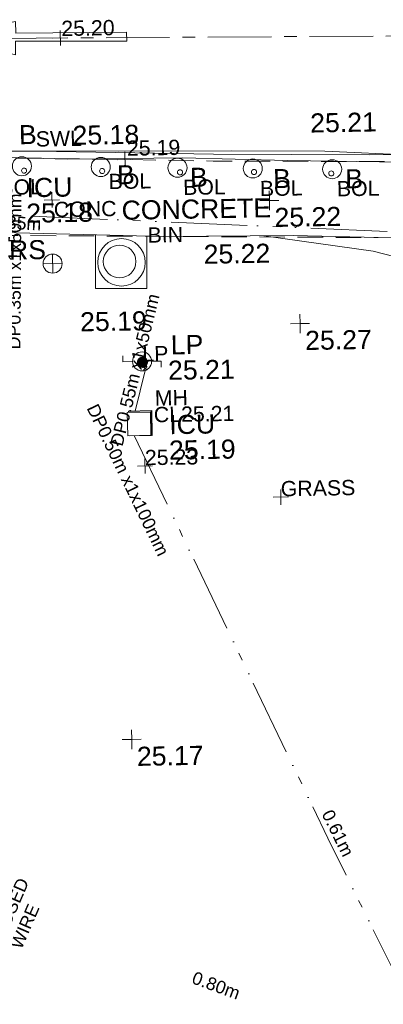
# Model space of a CAD drawing. Header units: millimetres. Extents: x -287732 to 520720, y -88450 to 287754.
# Tile 30 of 256: x -231164 to -224014, y 62655 to 82017. Entities that reach past the tile are written whole.
import ezdxf

# ---------------------------------------------------------------- set-up
doc = ezdxf.new("R2010")
doc.units = ezdxf.units.MM
for name, pattern in [('IMPORT-CENTER _6_', [2000, 1250, -250, 250, -250]), ('IMPORT-DASHED _2_', [750, 500, -250]), ('IMPORT-UG_EIR_QLB2 _2_', [2750, 1500, -300, 0, -300, 150, -300, 0, -200]), ('IMPORT-UG_ELEC_LV_QLB2 _2_', [2700, 1500, -300, 0, -250, 150, -300, 0, -200]), ('IMPORT-UG_ELEC_STREET LIGHTING_QLB2 _2_', [2700, 1500, -300, 0, -250, 150, -300, 0, -200])]:
    doc.linetypes.add(name, pattern=pattern)
for name, color, linetype, lineweight, true_color in [('00_TOPO_FOOTPATH', 7, 'Continuous', 9, 0xa50000), ('00_TOPO_FORM_LINES', 7, 'Continuous', 9, 0x666666), ('00_TOPO_FURN_BOLLARD', 7, 'Continuous', 9, 0x666666), ('00_TOPO_FURN_LAMP_POST', 7, 'Continuous', 9, 0x666666), ('00_TOPO_FURN_SIGN', 7, 'Continuous', 9, 0x666666), ('00_TOPO_LEVEL_SPOT', 7, 'Continuous', 9, 0x666666), ('00_TOPO_ROAD_MARKING_ARROWS', 7, 'Continuous', 9, 0x999999), ('00_TOPO_ROAD_MARKING_WHITE_CONTINUOUS', 7, 'Continuous', 9, 0x999999), ('00_TOPO_SERV_IC', 5, 'Continuous', 9, 0x0000ff), ('00_UAV_FORM_LINES', 7, 'Continuous', 9, 0x666666), ('12333-PUM-2D-U-0001-C01 - Rev2_REVIT IMPORT_dwg', 7, 'Continuous', 9, 0x767676), ('BIN', 7, 'Continuous', 9, 0x00a5a5), ('BIN_TXT', 7, 'Continuous', 9, 0x00a5a5), ('BOLLARD', 7, 'Continuous', 9, 0x00a5a5), ('BOLLARD_TXT', 7, 'Continuous', 9, 0x00a5a5), ('LAMPPOST', 6, 'Continuous', 9, 0xff00ff), ('LAMPPOST_TXT', 6, 'Continuous', 9, 0xff00ff), ('MANHOLES', 7, 'Continuous', 9, 0xa50000), ('MANHOLES_LVL', 7, 'Continuous', 9, 0xa50000), ('MANHOLES_TXT', 7, 'Continuous', 9, 0xa50000), ('MARKINGS_WHITE_LINE', 7, 'Continuous', 9, 0xc0c0c0), ('MARKINGS_WHITE_LINE_TXT', 7, 'Continuous', 9, 0xc0c0c0), ('PUM-EIRCOMM-NOTES', 6, 'Continuous', 9, 0xff00ff), ('PUM-EIRCOMM-QLB2', 6, 'IMPORT-UG_EIR_QLB2 _2_', 9, 0xff00ff), ('PUM-ELECTRIC-LV-QLB2', 1, 'IMPORT-UG_ELEC_LV_QLB2 _2_', 9, 0xff0000), ('PUM-ELECTRIC-MH', 1, 'Continuous', 9, 0xff0000), ('PUM-ELECTRIC-SL-QLB2', 7, 'IMPORT-UG_ELEC_STREET LIGHTING_QLB2 _2_', 9, 0xff7f7f), ('ROAD_CROWNLINE', 7, 'IMPORT-CENTER _6_', 9, 0xa500a5), ('ROAD_CROWNLINE_LVL', 7, 'Continuous', 9, 0xa500a5), ('SPOT_HEIGHTS_LVL', 7, 'Continuous', 9, 0x00a500)]:
    doc.layers.add(name, color=color, linetype=linetype, lineweight=lineweight, true_color=true_color)
for name, color, linetype, lineweight in [('00_TOPO_ROAD_EDGE', 7, 'Continuous', 9), ('00_TOPO_SURFACE', 7, 'Continuous', 9), ('00_TOPO_SURVEY_TEXT', 7, 'Continuous', 9), ('CHANGE_OF_SURFACE', 7, 'IMPORT-DASHED _2_', 9), ('CHANGE_OF_SURFACE_LVL', 7, 'Continuous', 9), ('GEN-TEXT', 7, 'Continuous', 9), ('Text', 7, 'Continuous', 9), ('TEXT_TXT', 7, 'Continuous', 9)]:
    doc.layers.add(name, color=color, linetype=linetype, lineweight=lineweight)
doc.styles.add('Arial_1', font='arial.ttf', dxfattribs={"height": 250})
doc.styles.add('Arial_3', font='arial.ttf', dxfattribs={"height": 300})
doc.styles.add('Swis721 Lt BT_2', font='swissl.ttf', dxfattribs={"height": 375})

# ---------------------------------------------------------------- blocks, each defined once
blk = doc.blocks.new('12333-PUM-2D-U-0001-C01 - Rev2_REVIT IMPORT_dwg_MSL_Bollard_2-2077182-Site Location Plan Proposed')
at = {"layer": '00_TOPO_FURN_BOLLARD', "color": 254, "true_color": 0xcccccc}
blk.add_circle((0, 0), 62.5, dxfattribs=at)
blk = doc.blocks.new('12333-PUM-2D-U-0001-C01 - Rev2_REVIT IMPORT_dwg_MSL_RoadSign_SYM-2077193-Site Location Plan Proposed')
at = {"layer": '00_TOPO_FURN_SIGN', "color": 254, "true_color": 0xcccccc}
for p, q in [((-500, 0), (500, 0)), ((0, -500), (0, 500))]:
    blk.add_line(p, q, dxfattribs=at)
blk.add_circle((0, 0), 500, dxfattribs=at)
blk = doc.blocks.new('12333-PUM-2D-U-0001-C01 - Rev2_REVIT IMPORT_dwg_MSL_Lamp_Post_SYM-2077199-Site Location Plan Proposed')
at = {"layer": '00_TOPO_FURN_LAMP_POST', "color": 254, "true_color": 0xcccccc, "flags": 128}
for points in [[(-500, 0), (-1000, 0), (-1000, 317)], [(500, 0), (1000, 0), (1000, -317)]]:
    blk.add_lwpolyline(points, dxfattribs=at)
at = {"layer": '00_TOPO_FURN_LAMP_POST', "color": 254, "true_color": 0xcccccc}
blk.add_circle((0, 0), 500, dxfattribs=at)
blk = doc.blocks.new('12333-PUM-2D-U-0001-C01 - Rev2_REVIT IMPORT_dwg_MM-2077200-Site Location Plan Proposed')
at = {"layer": '00_TOPO_LEVEL_SPOT', "color": 254, "true_color": 0xcccccc, "flags": 128}
for points in [[(0, -500), (0, 0), (-500, 0)], [(500, 0), (0, 0), (0, 500)]]:
    blk.add_lwpolyline(points, dxfattribs=at)
blk = doc.blocks.new('12333-PUM-2D-U-0001-C01 - Rev2_REVIT IMPORT_dwg_MGS62954_T2_Galway_ITM_3d_Rev1-2077680-Site Location Plan Proposed')
at = {"layer": '00_TOPO_FOOTPATH', "color": 254, "true_color": 0xcccccc, "flags": 128}
blk.add_lwpolyline([(533664061, 725637409), (533666966, 725637360), (533669920, 725637317), (533671867, 725637285), (533675008, 725637147), (533677572, 725637124), (533679794, 725637034), (533682514, 725636934), (533684454, 725637056)], dxfattribs=at)
at = {"layer": '00_TOPO_FORM_LINES', "color": 254, "true_color": 0xcccccc}
blk.add_circle((533674145, 725636672), 321, dxfattribs=at)
at = {"layer": '00_TOPO_ROAD_EDGE', "color": 254, "true_color": 0xcccccc, "flags": 128}
blk.add_lwpolyline([(533665876, 725638913), (533668630, 725638790), (533670540, 725638820), (533673150, 725638700), (533675420, 725638690), (533677480, 725638600), (533679740, 725638530), (533680510, 725638480), (533681340, 725638350), (533682480, 725638040), (533683780, 725637480), (533684670, 725636920), (533685542, 725636262), (533686527, 725635396), (533686988, 725634692), (533687659, 725633571), (533688054, 725632502), (533688349, 725630950), (533688531, 725629234), (533688646, 725627560), (533688514, 725625602), (533688509, 725623161), (533688405, 725620743)], dxfattribs=at)
at = {"layer": '00_TOPO_ROAD_MARKING_ARROWS', "color": 254, "true_color": 0xcccccc, "flags": 128}
blk.add_lwpolyline([(533674360, 725641000), (533672170, 725641040), (533672170, 725640770), (533670770, 725641160), (533672180, 725641430), (533672180, 725641200), (533674360, 725641180)], close=True, dxfattribs=at)
at = {"layer": '00_TOPO_ROAD_MARKING_WHITE_CONTINUOUS', "color": 254, "true_color": 0xcccccc, "flags": 128}
blk.add_lwpolyline([(533679940, 725638660), (533678220, 725638770), (533676390, 725638810), (533674170, 725638840), (533671690, 725638890), (533669310, 725638940), (533667420, 725639000), (533666870, 725639000), (533666420, 725638950), (533666030, 725638860), (533665590, 725638710), (533665180, 725638490), (533664790, 725638280), (533664370, 725637980), (533664120, 725637760), (533663760, 725637420)], dxfattribs=at)
at = {"layer": '00_TOPO_SERV_IC', "color": 254, "true_color": 0xcccccc}
for p, q in [((533674244, 725633245), (533674244, 725633702)), ((533674701, 725633702), (533674244, 725633702)), ((533674701, 725633245), (533674701, 725633702)), ((533674244, 725633245), (533674701, 725633245))]:
    blk.add_line(p, q, dxfattribs=at)
at = {"layer": '00_TOPO_SURFACE', "color": 254, "true_color": 0xcccccc, "flags": 128}
blk.add_lwpolyline([(533673678, 725637205), (533673660, 725636150), (533674670, 725636130), (533674688, 725637161)], dxfattribs=at)
at = {"layer": '00_UAV_FORM_LINES', "color": 254, "true_color": 0xcccccc, "flags": 128}
blk.add_lwpolyline([(533687673, 725621553), (533687627, 725622035), (533687634, 725622630), (533687653, 725623318), (533687674, 725624359), (533687725, 725627596), (533687508, 725630302), (533687420, 725630752), (533687185, 725631623), (533687050, 725632136), (533686930, 725632553), (533686855, 725632964), (533686774, 725633255), (533686605, 725633520), (533686337, 725633743), (533684299, 725634929), (533681720, 725636072), (533679136, 725636789), (533676989, 725637129)], dxfattribs=at)
for name, p, xscale, yscale, zscale in [('12333-PUM-2D-U-0001-C01 - Rev2_REVIT IMPORT_dwg_MSL_Bollard_2-2077182-Site Location Plan Proposed', (533672256, 725638579), 3, 3, 3), ('12333-PUM-2D-U-0001-C01 - Rev2_REVIT IMPORT_dwg_MSL_Bollard_2-2077182-Site Location Plan Proposed', (533673806, 725638537), 3, 3, 3), ('12333-PUM-2D-U-0001-C01 - Rev2_REVIT IMPORT_dwg_MSL_Bollard_2-2077182-Site Location Plan Proposed', (533675315, 725638496), 3, 3, 3), ('12333-PUM-2D-U-0001-C01 - Rev2_REVIT IMPORT_dwg_MSL_Bollard_2-2077182-Site Location Plan Proposed', (533676795, 725638456), 3, 3, 3), ('12333-PUM-2D-U-0001-C01 - Rev2_REVIT IMPORT_dwg_MSL_Bollard_2-2077182-Site Location Plan Proposed', (533678355, 725638414), 3, 3, 3), ('12333-PUM-2D-U-0001-C01 - Rev2_REVIT IMPORT_dwg_MM-2077200-Site Location Plan Proposed', (533677110, 725637820), 0.375, 0.375, 0.375), ('12333-PUM-2D-U-0001-C01 - Rev2_REVIT IMPORT_dwg_MSL_RoadSign_SYM-2077193-Site Location Plan Proposed', (533672827, 725636653), 0.375, 0.375, 0.375), ('12333-PUM-2D-U-0001-C01 - Rev2_REVIT IMPORT_dwg_MM-2077200-Site Location Plan Proposed', (533677670, 725635390), 0.375, 0.375, 0.375), ('12333-PUM-2D-U-0001-C01 - Rev2_REVIT IMPORT_dwg_MSL_Lamp_Post_SYM-2077199-Site Location Plan Proposed', (533674551, 725634700), 0.375, 0.375, 0.375), ('12333-PUM-2D-U-0001-C01 - Rev2_REVIT IMPORT_dwg_MM-2077200-Site Location Plan Proposed', (533674220, 725627270), 0.375, 0.375, 0.375)]:
    blk.add_blockref(name, p, dxfattribs=dict(xscale=xscale, yscale=yscale, zscale=zscale))
at = {"layer": '00_TOPO_FOOTPATH', "color": 251, "true_color": 0x666666, "insert": (533675799, 725636973), "char_height": 375, "width": 1495.9, "attachment_point": 1, "line_spacing_factor": 1.005062, "style": 'Swis721 Lt BT_2'}
blk.add_mtext('25.22', dxfattribs=at)
at = {"layer": '00_TOPO_FURN_BOLLARD', "char_height": 375, "width": 398.91, "attachment_point": 1, "line_spacing_factor": 1.005062, "style": 'Swis721 Lt BT_2'}
for insert in [(533672208, 725639387), (533674123, 725638565), (533675556, 725638489), (533677190, 725638435), (533678609, 725638407)]:
    blk.add_mtext('B', dxfattribs=dict(at, insert=insert))
at = {"layer": '00_TOPO_FURN_LAMP_POST', "char_height": 375, "attachment_point": 1, "line_spacing_factor": 1.005062, "style": 'Swis721 Lt BT_2'}
for s, insert, width in [('LP', (533675121, 725635202), 707.59), ('25.21', (533675059, 725634704), 1495.9)]:
    blk.add_mtext(s, dxfattribs=dict(at, insert=insert, width=width))
at = {"layer": '00_TOPO_FURN_SIGN', "insert": (533671973, 725637121), "char_height": 375, "width": 783.57, "attachment_point": 1, "line_spacing_factor": 1.005062, "style": 'Swis721 Lt BT_2'}
blk.add_mtext('RS', dxfattribs=at)
at = {"layer": '00_TOPO_LEVEL_SPOT', "char_height": 375, "width": 1495.9, "attachment_point": 1, "line_spacing_factor": 1.005062, "style": 'Swis721 Lt BT_2'}
for s, insert in [('25.22', (533677205, 725637673)), ('25.27', (533677765, 725635243)), ('25.17', (533674315, 725627123))]:
    blk.add_mtext(s, dxfattribs=dict(at, insert=insert))
at = {"layer": '00_TOPO_ROAD_EDGE', "color": 251, "true_color": 0x666666, "insert": (533673262, 725639356), "char_height": 375, "width": 1495.9, "attachment_point": 1, "line_spacing_factor": 1.005062, "style": 'Swis721 Lt BT_2'}
blk.add_mtext('25.18', dxfattribs=at)
at = {"layer": '00_TOPO_ROAD_MARKING_WHITE_CONTINUOUS', "color": 251, "true_color": 0x666666, "insert": (533677939, 725639517), "char_height": 375, "width": 1495.9, "attachment_point": 1, "line_spacing_factor": 1.005062, "style": 'Swis721 Lt BT_2'}
blk.add_mtext('25.21', dxfattribs=at)
at = {"layer": '00_TOPO_SERV_IC', "color": 251, "true_color": 0x666666, "char_height": 375, "attachment_point": 1, "line_spacing_factor": 1.005062, "style": 'Swis721 Lt BT_2'}
for s, insert, width in [('ICU', (533672340, 725638342), 1021.01), ('25.18', (533672326, 725637841), 1495.9), ('ICU', (533675065, 725633634), 1021.01), ('25.19', (533675051, 725633134), 1495.9)]:
    blk.add_mtext(s, dxfattribs=dict(at, insert=insert, width=width))
at = {"layer": '00_TOPO_SURFACE', "color": 251, "true_color": 0x666666, "insert": (533673347, 725635687), "char_height": 375, "width": 1495.9, "attachment_point": 1, "line_spacing_factor": 1.005062, "style": 'Swis721 Lt BT_2'}
blk.add_mtext('25.19', dxfattribs=at)
at = {"layer": '00_TOPO_SURVEY_TEXT', "color": 251, "true_color": 0x666666, "insert": (533674201, 725637866), "char_height": 375, "width": 3286.24, "attachment_point": 1, "line_spacing_factor": 1.005062, "style": 'Swis721 Lt BT_2'}
blk.add_mtext('CONCRETE', dxfattribs=at)
blk = doc.blocks.new('12333-PUM-2D-U-0001-C01 - Rev2_REVIT IMPORT_dwg_SPOT-2077713-Site Location Plan Proposed')
at = {"layer": 'Text', "color": 253, "true_color": 0xaaaaaa}
for p, q in [((-500, 0), (500, 0)), ((0, 500), (0, -500))]:
    blk.add_line(p, q, dxfattribs=at)
blk = doc.blocks.new('12333-PUM-2D-U-0001-C01 - Rev2_REVIT IMPORT_dwg_CIRCL-2077706-Site Location Plan Proposed')
at = {"layer": 'BOLLARD', "color": 254, "true_color": 0xaae1e1, "flags": 128}
blk.add_lwpolyline([(475, -154), (500, 0), (475, 154), (404, 293), (293, 404), (154, 475), (0, 500), (-154, 475), (-293, 404), (-404, 293), (-475, 154), (-500, 0), (-475, -154), (-404, -293), (-293, -404), (-154, -475), (0, -500), (154, -475), (293, -404), (404, -293)], close=True, dxfattribs=at)
blk = doc.blocks.new('12333-PUM-2D-U-0001-C01 - Rev2_REVIT IMPORT_dwg_MH_CIR2-2077688-Site Location Plan Proposed')
at = {"layer": 'LAMPPOST', "color": 211, "true_color": 0xffaaff}
for p, q in [((-499, -33), (33, 499)), ((-496, 60), (-60, 496)), ((-488, -111), (111, 488)), ((-467, -180), (180, 467)), ((-467, 179), (-179, 467)), ((-438, -241), (241, 438)), ((-403, -296), (296, 403)), ((-362, -345), (345, 362)), ((-315, -388), (388, 315)), ((-263, -425), (425, 263)), ((-204, -456), (456, 204)), ((-138, -480), (480, 138)), ((-64, -496), (496, 64)), ((22, -500), (500, -22)), ((128, -483), (483, -128)), ((305, -396), (396, -305))]:
    blk.add_line(p, q, dxfattribs=at)
at = {"layer": 'LAMPPOST', "color": 211, "true_color": 0xffaaff, "flags": 128}
blk.add_lwpolyline([(475, -154), (500, 0), (475, 154), (404, 293), (293, 404), (154, 475), (0, 500), (-154, 475), (-293, 404), (-404, 293), (-475, 154), (-500, 0), (-475, -154), (-404, -293), (-293, -404), (-154, -475), (0, -500), (154, -475), (293, -404), (404, -293)], close=True, dxfattribs=at)
blk = doc.blocks.new('12333-PUM-2D-U-0001-C01 - Rev2_REVIT IMPORT_dwg_SPOT-2077769-Site Location Plan Proposed')
at = {"layer": 'CHANGE_OF_SURFACE_LVL', "color": 253, "true_color": 0xaaaaaa}
for p, q in [((-500, 0), (500, 0)), ((0, 500), (0, -500))]:
    blk.add_line(p, q, dxfattribs=at)
blk = doc.blocks.new('12333-PUM-2D-U-0001-C01 - Rev2_REVIT IMPORT_dwg_SPOT-2077774-Site Location Plan Proposed')
at = {"layer": 'ROAD_CROWNLINE_LVL', "color": 254, "true_color": 0xe1aae1}
for p, q in [((-500, 0), (500, 0)), ((0, 500), (0, -500))]:
    blk.add_line(p, q, dxfattribs=at)
blk = doc.blocks.new('12333-PUM-2D-U-0001-C01 - Rev2_REVIT IMPORT_dwg_SPOT-2077775-Site Location Plan Proposed')
at = {"layer": 'SPOT_HEIGHTS_LVL', "color": 9, "true_color": 0xaae1aa}
for p, q in [((-500, 0), (500, 0)), ((0, 500), (0, -500))]:
    blk.add_line(p, q, dxfattribs=at)
blk = doc.blocks.new('12333-PUM-2D-U-0001-C01 - Rev2_REVIT IMPORT_dwg-1620468-Site Location Plan Proposed')
at = {"layer": 'BIN', "color": 254, "true_color": 0xaae1e1}
blk.add_circle((33101, 20801), 467, dxfattribs=at)
at = {"layer": 'CHANGE_OF_SURFACE', "color": 253, "true_color": 0xaaaaaa, "flags": 128}
for points in [[(43960, 21034), (42461, 21870), (41753, 22215), (40826, 22497), (39945, 22587), (38946, 22687), (38011, 22696), (34941, 22762), (31472, 22880), (27548, 22948), (25809, 22994), (25425, 22946), (24696, 22744), (24217, 22521), (23706, 22206), (23171, 21802), (22964, 21576)], [(47388, 9967), (47479, 15171), (47252, 17287), (46725, 19113), (45794, 19617), (43960, 21034), (38451, 21193), (30640, 21374), (23007, 21574)]]:
    blk.add_lwpolyline(points, dxfattribs=at)
at = {"layer": 'GEN-TEXT', "color": 253, "true_color": 0xaaaaaa}
for p, q in [((33500, 18671), (33571, 18742)), ((33571, 18671), (33500, 18742))]:
    blk.add_line(p, q, dxfattribs=at)
at = {"layer": 'MANHOLES', "color": 9, "true_color": 0xe1aaaa}
blk.add_line((33647, 17387), (33192, 17384), dxfattribs=at)
at = {"layer": 'MANHOLES', "color": 9, "true_color": 0xe1aaaa, "flags": 128}
blk.add_lwpolyline([(33190, 17848), (33190, 17873), (33644, 17875), (33647, 17387)], dxfattribs=at)
at = {"layer": 'MARKINGS_WHITE_LINE', "color": 254, "true_color": 0xeaeaea, "flags": 128}
blk.add_lwpolyline([(38820, 22825), (38013, 22833), (34945, 22899), (31475, 23017), (27551, 23085), (25802, 23131), (25398, 23080), (24649, 22873), (24152, 22642), (23629, 22319), (23078, 21903), (22863, 21668)], dxfattribs=at)
at = {"layer": 'PUM-EIRCOMM-QLB2', "color": 211, "true_color": 0xffaaff, "flags": 128}
blk.add_lwpolyline([(94166, 15009), (88809, 16164), (77898, 16441), (70070, 16526), (62436, 16598), (55862, 16232), (47836, 16319), (40626, 16346), (40294, 21196), (30564, 21787), (30567, 22032)], dxfattribs=at)
at = {"layer": 'PUM-ELECTRIC-MH', "color": 21, "true_color": 0xffaaaa}
blk.add_line((33635, 17868), (33629, 17397), dxfattribs=at)
at = {"layer": 'PUM-ELECTRIC-MH', "color": 21, "true_color": 0xffaaaa, "flags": 128}
blk.add_lwpolyline([(33187, 17848), (33187, 17868), (33635, 17868)], dxfattribs=at)
at = {"layer": 'PUM-ELECTRIC-SL-QLB2', "color": 254, "true_color": 0xffd4d4}
blk.add_line((33528, 18667), (33317, 17868), dxfattribs=at)
at = {"layer": 'PUM-ELECTRIC-SL-QLB2', "color": 254, "true_color": 0xffd4d4, "flags": 128}
blk.add_lwpolyline([(33291, 17391), (36960, 9409), (40381, 2190), (42722, -4250)], dxfattribs=at)
at = {"layer": 'ROAD_CROWNLINE', "color": 254, "true_color": 0xe1aae1, "flags": 128}
blk.add_lwpolyline([(-7116, 25998), (-1349, 25902), (136, 25861), (3874, 25759), (4966, 25729), (14625, 25464), (26848, 25291), (39320, 25150)], dxfattribs=at)
blk.add_blockref('12333-PUM-2D-U-0001-C01 - Rev2_REVIT IMPORT_dwg_MGS62954_T2_Galway_ITM_3d_Rev1-2077680-Site Location Plan Proposed', (-533641080, -725615854))
for name, p, xscale, yscale, zscale in [('12333-PUM-2D-U-0001-C01 - Rev2_REVIT IMPORT_dwg_SPOT-2077774-Site Location Plan Proposed', (31975, 25233), 0.3, 0.3, 0.3), ('12333-PUM-2D-U-0001-C01 - Rev2_REVIT IMPORT_dwg_SPOT-2077769-Site Location Plan Proposed', (33206, 22821), 0.3, 0.3, 0.3), ('12333-PUM-2D-U-0001-C01 - Rev2_REVIT IMPORT_dwg_CIRCL-2077706-Site Location Plan Proposed', (31218, 22638), 0.1, 0.1, 0.1), ('12333-PUM-2D-U-0001-C01 - Rev2_REVIT IMPORT_dwg_CIRCL-2077706-Site Location Plan Proposed', (32753, 22604), 0.1, 0.1, 0.1), ('12333-PUM-2D-U-0001-C01 - Rev2_REVIT IMPORT_dwg_CIRCL-2077706-Site Location Plan Proposed', (34283, 22550), 0.1, 0.1, 0.1), ('12333-PUM-2D-U-0001-C01 - Rev2_REVIT IMPORT_dwg_CIRCL-2077706-Site Location Plan Proposed', (35737, 22531), 0.1, 0.1, 0.1), ('12333-PUM-2D-U-0001-C01 - Rev2_REVIT IMPORT_dwg_CIRCL-2077706-Site Location Plan Proposed', (37256, 22477), 0.1, 0.1, 0.1), ('12333-PUM-2D-U-0001-C01 - Rev2_REVIT IMPORT_dwg_SPOT-2077713-Site Location Plan Proposed', (31754, 22052), 0.3, 0.3, 0.3), ('12333-PUM-2D-U-0001-C01 - Rev2_REVIT IMPORT_dwg_MH_CIR2-2077688-Site Location Plan Proposed', (33479, 18827), 0.2, 0.2, 0.2), ('12333-PUM-2D-U-0001-C01 - Rev2_REVIT IMPORT_dwg_SPOT-2077775-Site Location Plan Proposed', (33494, 16788), 0.3, 0.3, 0.3), ('12333-PUM-2D-U-0001-C01 - Rev2_REVIT IMPORT_dwg_SPOT-2077713-Site Location Plan Proposed', (36154, 16130), 0.3, 0.3, 0.3)]:
    blk.add_blockref(name, p, dxfattribs=dict(xscale=xscale, yscale=yscale, zscale=zscale))
at = {"layer": 'BIN_TXT', "insert": (33623, 21478), "char_height": 300, "width": 833.74, "attachment_point": 1, "line_spacing_factor": 0.941778, "style": 'Arial_3'}
blk.add_mtext('BIN', dxfattribs=at)
at = {"layer": 'BOLLARD_TXT', "char_height": 300, "width": 1002.69, "attachment_point": 1, "line_spacing_factor": 0.941778, "style": 'Arial_3'}
for insert in [(30726, 22467), (32874, 22545), (34338, 22404), (35847, 22355), (37360, 22324)]:
    blk.add_mtext('BOL', dxfattribs=dict(at, insert=insert))
at = {"layer": 'CHANGE_OF_SURFACE_LVL', "insert": (33247, 23194), "char_height": 300, "width": 1256.11, "attachment_point": 1, "line_spacing_factor": 0.941778, "style": 'Arial_3'}
blk.add_mtext('25.19', dxfattribs=at)
at = {"layer": 'LAMPPOST_TXT', "insert": (33479, 19142), "char_height": 300, "width": 613.36, "attachment_point": 1, "line_spacing_factor": 0.941778, "style": 'Arial_3'}
blk.add_mtext('LP', dxfattribs=at)
at = {"layer": 'MANHOLES_LVL', "insert": (33684, 17945), "char_height": 300, "width": 1895.19, "attachment_point": 1, "line_spacing_factor": 0.941778, "style": 'Arial_3'}
blk.add_mtext('CL25.21', dxfattribs=at)
at = {"layer": 'MANHOLES_TXT', "insert": (33709, 18271), "char_height": 300, "width": 774.97, "attachment_point": 1, "line_spacing_factor": 0.941778, "style": 'Arial_3'}
blk.add_mtext('MH', dxfattribs=at)
at = {"layer": 'MARKINGS_WHITE_LINE_TXT', "insert": (31458, 23406), "char_height": 300, "width": 1083.49, "attachment_point": 1, "line_spacing_factor": 0.941778, "style": 'Arial_3'}
blk.add_mtext('SWL', dxfattribs=at)
at = {"layer": 'PUM-EIRCOMM-NOTES', "insert": (31063, 21739), "char_height": 250, "width": 1160.03, "attachment_point": 2, "rotation": 355.6549, "line_spacing_factor": 0.941778, "style": 'Arial_1'}
blk.add_mtext('0.35m', dxfattribs=at)
at = {"layer": 'PUM-ELECTRIC-LV-QLB2', "char_height": 250, "attachment_point": 2, "line_spacing_factor": 0.941778, "style": 'Arial_1'}
for s, insert, width, rotation in [('DP0.35m x1x50mm', (30871, 20663), 3660.66, 88.5927), ('EXPOSED\\PWIRE', (30501, 7991), 2017.04, 65.5877), ('0.80m', (34759, 6668), 1160.03, 338.9518)]:
    blk.add_mtext(s, dxfattribs=dict(at, insert=insert, width=width, rotation=rotation))
at = {"layer": 'PUM-ELECTRIC-SL-QLB2', "char_height": 250, "attachment_point": 2, "line_spacing_factor": 0.941778, "style": 'Arial_1'}
for s, insert, width, rotation in [('DP0.55m x1x50mm', (33207, 18715), 3660.66, 75.1735), ('DP0.50m x1x100mm', (33269, 16572), 3893.28, 294.6905), ('0.61m', (37274, 9557), 1160.03, 295.3557)]:
    blk.add_mtext(s, dxfattribs=dict(at, insert=insert, width=width, rotation=rotation))
at = {"layer": 'ROAD_CROWNLINE_LVL', "insert": (31998, 25571), "char_height": 300, "width": 1256.11, "attachment_point": 1, "line_spacing_factor": 0.941778, "style": 'Arial_3'}
blk.add_mtext('25.20', dxfattribs=at)
at = {"layer": 'SPOT_HEIGHTS_LVL', "insert": (33494, 17103), "char_height": 300, "width": 1256.11, "attachment_point": 1, "line_spacing_factor": 0.941778, "style": 'Arial_3'}
blk.add_mtext('25.23', dxfattribs=at)
at = {"layer": 'TEXT_TXT', "char_height": 300, "attachment_point": 1, "line_spacing_factor": 0.941778, "style": 'Arial_3'}
for s, insert, width in [('CONC', (31788, 22012), 1469.14), ('GRASS', (36154, 16445), 1751.95)]:
    blk.add_mtext(s, dxfattribs=dict(at, insert=insert, width=width))

msp = doc.modelspace()

# ---------------------------------------------------------------- block references
at = {"layer": '12333-PUM-2D-U-0001-C01 - Rev2_REVIT IMPORT_dwg', "color": 254, "linetype": 'IMPORT-UG_ELEC_STREET LIGHTING_QLB2 _2_', "true_color": 0xffd4d4, "rotation": 0.9999999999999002}
msp.add_blockref('12333-PUM-2D-U-0001-C01 - Rev2_REVIT IMPORT_dwg-1620468-Site Location Plan Proposed', (-261895, 55870), dxfattribs=at)

doc.saveas('drawing.dxf')
